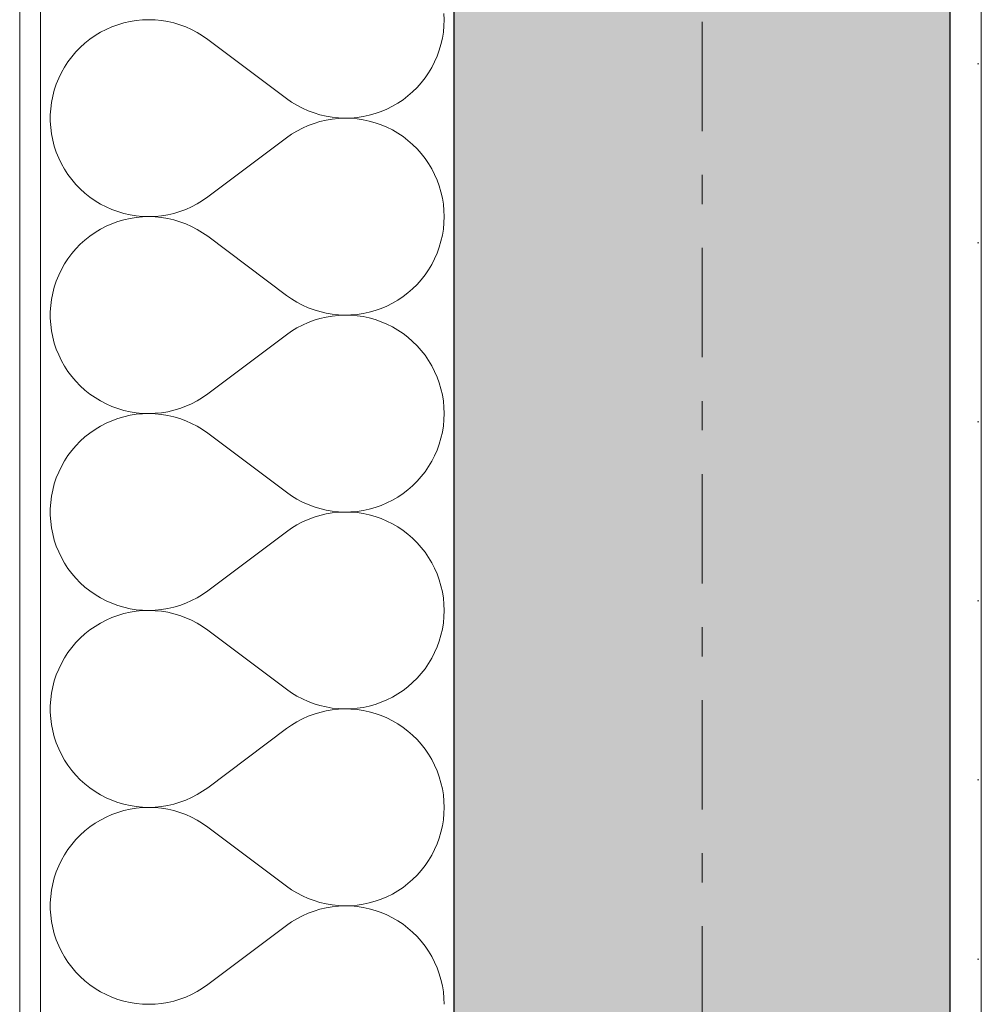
# Model space of a CAD drawing. Extents: x 100 to 2982, y 37 to 2050.
# Tile 55 of 135: x 620 to 666, y 1536 to 1584. Entities that reach past the tile are written whole.
import ezdxf
from ezdxf.xclip import XClip

# ---------------------------------------------------------------- set-up
doc = ezdxf.new("R2010")
doc.units = 0
doc.header["$MEASUREMENT"] = 0
doc.header["$XCLIPFRAME"] = 0
doc.linetypes.add('Przerywana podwójnie', pattern=[54.680554, 26.458333, -10.583333, 7.055556, -10.583333])
for name, color, linetype in [('250-A Schody Pochylnie', 7, 'Continuous'), ('410-K Osie', 7, 'Continuous'), ('420-K Ściany', 7, 'Continuous'), ('820-G Rysunki Obrazki', 7, 'Continuous')]:
    doc.layers.add(name, color=color, linetype=linetype)
pattern_1 = [(0, (-18316.349, -206.5255), (0, 8.660254), [0, -5]), (0, (-18313.849, -202.195), (0, 8.660254), [0, -5])]

# ---------------------------------------------------------------- blocks, each defined once
blk = doc.blocks.new('*X18')
at = {"layer": '420-K Ściany', "color": 174, "linetype": 'Continuous', "lineweight": 5, "ltscale": 0.2}
for p, q in [((625.137, 1583.864), (624.839, 1583.797)), ((625.438, 1583.913), (625.137, 1583.864)), ((625.743, 1583.941), (625.438, 1583.913)), ((626.048, 1583.951), (625.743, 1583.941)), ((626.353, 1583.94), (626.048, 1583.951)), ((626.658, 1583.91), (626.353, 1583.94)), ((626.959, 1583.861), (626.658, 1583.91)), ((627.257, 1583.793), (626.959, 1583.861)), ((640.326, 1583.951), (640.316, 1584.252)), ((640.316, 1583.65), (640.326, 1583.951)), ((623.708, 1583.341), (623.446, 1583.182)), ((623.979, 1583.482), (623.708, 1583.341)), ((624.259, 1583.605), (623.979, 1583.482)), ((624.546, 1583.71), (624.259, 1583.605)), ((624.839, 1583.797), (624.546, 1583.71)), ((627.55, 1583.705), (627.257, 1583.793)), ((627.836, 1583.599), (627.55, 1583.705)), ((628.115, 1583.475), (627.836, 1583.599)), ((628.386, 1583.333), (628.115, 1583.475)), ((640.24, 1583.052), (640.288, 1583.35)), ((640.288, 1583.35), (640.316, 1583.65)), ((623.196, 1583.008), (622.957, 1582.818)), ((623.446, 1583.182), (623.196, 1583.008)), ((628.647, 1583.174), (628.386, 1583.333)), ((628.897, 1582.998), (628.647, 1583.174)), ((628.897, 1582.998), (632.707, 1580.141)), ((640.174, 1582.758), (640.24, 1583.052)), ((622.517, 1582.393), (622.319, 1582.16)), ((622.73, 1582.612), (622.517, 1582.393)), ((622.957, 1582.818), (622.73, 1582.612)), ((639.987, 1582.186), (640.089, 1582.469)), ((640.089, 1582.469), (640.174, 1582.758)), ((622.136, 1581.916), (621.969, 1581.66)), ((622.319, 1582.16), (622.136, 1581.916)), ((639.729, 1581.642), (639.866, 1581.91)), ((639.866, 1581.91), (639.987, 1582.186)), ((621.969, 1581.66), (621.819, 1581.394)), ((639.574, 1581.383), (639.729, 1581.642)), ((621.687, 1581.118), (621.572, 1580.835)), ((621.819, 1581.394), (621.687, 1581.118)), ((639.218, 1580.898), (639.404, 1581.135)), ((639.404, 1581.135), (639.574, 1581.383)), ((621.475, 1580.545), (621.398, 1580.25)), ((621.572, 1580.835), (621.475, 1580.545)), ((638.804, 1580.461), (639.018, 1580.673)), ((639.018, 1580.673), (639.218, 1580.898)), ((621.398, 1580.25), (621.339, 1579.95)), ((632.707, 1580.141), (632.953, 1579.968)), ((638.087, 1579.912), (638.338, 1580.08)), ((638.338, 1580.08), (638.577, 1580.263)), ((638.577, 1580.263), (638.804, 1580.461)), ((621.3, 1579.647), (621.281, 1579.342)), ((621.339, 1579.95), (621.3, 1579.647)), ((632.953, 1579.968), (633.21, 1579.811)), ((633.21, 1579.811), (633.477, 1579.671)), ((633.477, 1579.671), (633.752, 1579.547)), ((633.752, 1579.547), (634.034, 1579.441)), ((637.28, 1579.509), (637.558, 1579.626)), ((637.558, 1579.626), (637.827, 1579.761)), ((637.827, 1579.761), (638.087, 1579.912)), ((621.281, 1579.342), (621.281, 1579.036)), ((634.034, 1579.441), (634.322, 1579.354)), ((634.322, 1579.354), (634.615, 1579.284)), ((634.615, 1579.093), (634.322, 1579.024)), ((634.615, 1579.284), (634.912, 1579.234)), ((634.912, 1579.144), (634.615, 1579.093)), ((634.912, 1579.234), (635.211, 1579.202)), ((635.211, 1579.176), (634.912, 1579.144)), ((635.211, 1579.202), (635.512, 1579.189)), ((635.512, 1579.189), (635.211, 1579.176)), ((635.512, 1579.189), (635.813, 1579.195)), ((635.813, 1579.182), (635.512, 1579.189)), ((635.813, 1579.195), (636.114, 1579.221)), ((636.114, 1579.157), (635.813, 1579.182)), ((636.114, 1579.221), (636.411, 1579.265)), ((636.411, 1579.113), (636.114, 1579.157)), ((636.411, 1579.265), (636.706, 1579.328)), ((636.706, 1579.05), (636.411, 1579.113)), ((636.706, 1579.328), (636.996, 1579.409)), ((636.996, 1578.968), (636.706, 1579.05)), ((636.996, 1579.409), (637.28, 1579.509)), ((621.281, 1579.036), (621.3, 1578.731)), ((621.3, 1578.731), (621.339, 1578.428)), ((633.477, 1578.707), (633.21, 1578.567)), ((633.752, 1578.83), (633.477, 1578.707)), ((634.034, 1578.936), (633.752, 1578.83)), ((634.322, 1579.024), (634.034, 1578.936)), ((637.28, 1578.869), (636.996, 1578.968)), ((637.558, 1578.751), (637.28, 1578.869)), ((637.827, 1578.617), (637.558, 1578.751)), ((638.087, 1578.465), (637.827, 1578.617)), ((621.339, 1578.428), (621.398, 1578.128)), ((621.398, 1578.128), (621.475, 1577.832)), ((628.897, 1575.379), (632.707, 1578.236)), ((632.953, 1578.409), (632.707, 1578.236)), ((633.21, 1578.567), (632.953, 1578.409)), ((638.338, 1578.297), (638.087, 1578.465)), ((638.577, 1578.114), (638.338, 1578.297)), ((638.804, 1577.916), (638.577, 1578.114)), ((621.475, 1577.832), (621.572, 1577.543)), ((639.018, 1577.705), (638.804, 1577.916)), ((639.218, 1577.48), (639.018, 1577.705)), ((621.572, 1577.543), (621.687, 1577.259)), ((621.687, 1577.259), (621.819, 1576.984)), ((639.404, 1577.243), (639.218, 1577.48)), ((639.574, 1576.994), (639.404, 1577.243)), ((621.819, 1576.984), (621.969, 1576.718)), ((621.969, 1576.718), (622.136, 1576.462)), ((639.729, 1576.735), (639.574, 1576.994)), ((639.866, 1576.467), (639.729, 1576.735)), ((622.136, 1576.462), (622.319, 1576.217)), ((622.319, 1576.217), (622.517, 1575.985)), ((639.987, 1576.191), (639.866, 1576.467)), ((640.089, 1575.908), (639.987, 1576.191)), ((622.517, 1575.985), (622.73, 1575.765)), ((622.73, 1575.765), (622.957, 1575.56)), ((640.174, 1575.619), (640.089, 1575.908)), ((622.957, 1575.56), (623.196, 1575.37)), ((623.196, 1575.37), (623.446, 1575.195)), ((628.647, 1575.204), (628.897, 1575.379)), ((640.24, 1575.325), (640.174, 1575.619)), ((640.288, 1575.028), (640.24, 1575.325)), ((623.446, 1575.195), (623.708, 1575.037)), ((623.708, 1575.037), (623.979, 1574.896)), ((623.979, 1574.896), (624.259, 1574.773)), ((624.259, 1574.773), (624.546, 1574.667)), ((627.55, 1574.673), (627.836, 1574.779)), ((627.836, 1574.779), (628.115, 1574.903)), ((628.115, 1574.903), (628.386, 1575.045)), ((628.386, 1575.045), (628.647, 1575.204)), ((640.316, 1574.728), (640.288, 1575.028)), ((624.546, 1574.667), (624.839, 1574.581)), ((624.839, 1574.581), (625.137, 1574.513)), ((625.137, 1574.34), (624.839, 1574.273)), ((625.137, 1574.513), (625.438, 1574.465)), ((625.438, 1574.389), (625.137, 1574.34)), ((625.438, 1574.465), (625.743, 1574.436)), ((625.743, 1574.418), (625.438, 1574.389)), ((625.743, 1574.436), (626.048, 1574.427)), ((626.048, 1574.427), (625.743, 1574.418)), ((626.048, 1574.427), (626.353, 1574.437)), ((626.353, 1574.417), (626.048, 1574.427)), ((626.353, 1574.437), (626.658, 1574.467)), ((626.658, 1574.387), (626.353, 1574.417)), ((626.658, 1574.467), (626.959, 1574.516)), ((626.959, 1574.337), (626.658, 1574.387)), ((626.959, 1574.516), (627.257, 1574.585)), ((627.257, 1574.269), (626.959, 1574.337)), ((627.257, 1574.585), (627.55, 1574.673)), ((640.326, 1574.427), (640.316, 1574.728)), ((640.316, 1574.126), (640.326, 1574.427)), ((623.708, 1573.817), (623.446, 1573.659)), ((623.979, 1573.958), (623.708, 1573.817)), ((624.259, 1574.081), (623.979, 1573.958)), ((624.546, 1574.186), (624.259, 1574.081)), ((624.839, 1574.273), (624.546, 1574.186)), ((627.55, 1574.181), (627.257, 1574.269)), ((627.836, 1574.075), (627.55, 1574.181)), ((628.115, 1573.951), (627.836, 1574.075)), ((628.386, 1573.809), (628.115, 1573.951)), ((640.24, 1573.529), (640.288, 1573.826)), ((640.288, 1573.826), (640.316, 1574.126)), ((623.196, 1573.484), (622.957, 1573.294)), ((623.446, 1573.659), (623.196, 1573.484)), ((628.647, 1573.65), (628.386, 1573.809)), ((628.897, 1573.474), (628.647, 1573.65)), ((628.897, 1573.474), (632.707, 1570.617)), ((640.174, 1573.235), (640.24, 1573.529)), ((622.517, 1572.869), (622.319, 1572.637)), ((622.73, 1573.089), (622.517, 1572.869)), ((622.957, 1573.294), (622.73, 1573.089)), ((639.987, 1572.662), (640.089, 1572.946)), ((640.089, 1572.946), (640.174, 1573.235)), ((622.136, 1572.392), (621.969, 1572.136)), ((622.319, 1572.637), (622.136, 1572.392)), ((639.729, 1572.118), (639.866, 1572.386)), ((639.866, 1572.386), (639.987, 1572.662)), ((621.969, 1572.136), (621.819, 1571.87)), ((639.574, 1571.86), (639.729, 1572.118)), ((621.687, 1571.594), (621.572, 1571.311)), ((621.819, 1571.87), (621.687, 1571.594)), ((639.218, 1571.374), (639.404, 1571.611)), ((639.404, 1571.611), (639.574, 1571.86)), ((621.475, 1571.021), (621.398, 1570.726)), ((621.572, 1571.311), (621.475, 1571.021)), ((638.804, 1570.937), (639.018, 1571.149)), ((639.018, 1571.149), (639.218, 1571.374)), ((621.398, 1570.726), (621.339, 1570.426)), ((632.707, 1570.617), (632.953, 1570.444)), ((638.087, 1570.389), (638.338, 1570.556)), ((638.338, 1570.556), (638.577, 1570.739)), ((638.577, 1570.739), (638.804, 1570.937)), ((621.3, 1570.123), (621.281, 1569.818)), ((621.339, 1570.426), (621.3, 1570.123)), ((632.953, 1570.444), (633.21, 1570.287)), ((633.21, 1570.287), (633.477, 1570.147)), ((633.477, 1570.147), (633.752, 1570.023)), ((633.752, 1570.023), (634.034, 1569.918)), ((637.28, 1569.985), (637.558, 1570.102)), ((637.558, 1570.102), (637.827, 1570.237)), ((637.827, 1570.237), (638.087, 1570.389)), ((621.281, 1569.818), (621.281, 1569.512)), ((634.034, 1569.918), (634.322, 1569.83)), ((634.322, 1569.83), (634.615, 1569.761)), ((634.615, 1569.569), (634.322, 1569.5)), ((634.615, 1569.761), (634.912, 1569.71)), ((634.912, 1569.62), (634.615, 1569.569)), ((634.912, 1569.71), (635.211, 1569.678)), ((635.211, 1569.652), (634.912, 1569.62)), ((635.211, 1569.678), (635.512, 1569.665)), ((635.512, 1569.665), (635.211, 1569.652)), ((635.512, 1569.665), (635.813, 1569.672)), ((635.813, 1569.658), (635.512, 1569.665)), ((635.813, 1569.672), (636.114, 1569.697)), ((636.114, 1569.633), (635.813, 1569.658)), ((636.114, 1569.697), (636.411, 1569.741)), ((636.411, 1569.589), (636.114, 1569.633)), ((636.411, 1569.741), (636.706, 1569.804)), ((636.706, 1569.526), (636.411, 1569.589)), ((636.706, 1569.804), (636.996, 1569.885)), ((636.996, 1569.445), (636.706, 1569.526)), ((636.996, 1569.885), (637.28, 1569.985)), ((621.281, 1569.512), (621.3, 1569.207)), ((621.3, 1569.207), (621.339, 1568.904)), ((633.477, 1569.183), (633.21, 1569.043)), ((633.752, 1569.307), (633.477, 1569.183)), ((634.034, 1569.412), (633.752, 1569.307)), ((634.322, 1569.5), (634.034, 1569.412)), ((637.28, 1569.345), (636.996, 1569.445)), ((637.558, 1569.227), (637.28, 1569.345)), ((637.827, 1569.093), (637.558, 1569.227)), ((638.087, 1568.941), (637.827, 1569.093)), ((621.339, 1568.904), (621.398, 1568.604)), ((621.398, 1568.604), (621.475, 1568.309)), ((628.897, 1565.855), (632.707, 1568.713)), ((632.953, 1568.886), (632.707, 1568.713)), ((633.21, 1569.043), (632.953, 1568.886)), ((638.338, 1568.774), (638.087, 1568.941)), ((638.577, 1568.591), (638.338, 1568.774)), ((638.804, 1568.393), (638.577, 1568.591)), ((621.475, 1568.309), (621.572, 1568.019)), ((639.018, 1568.181), (638.804, 1568.393)), ((639.218, 1567.956), (639.018, 1568.181)), ((621.572, 1568.019), (621.687, 1567.735)), ((621.687, 1567.735), (621.819, 1567.46)), ((639.404, 1567.719), (639.218, 1567.956)), ((639.574, 1567.47), (639.404, 1567.719)), ((621.819, 1567.46), (621.969, 1567.194)), ((621.969, 1567.194), (622.136, 1566.938)), ((639.729, 1567.212), (639.574, 1567.47)), ((639.866, 1566.944), (639.729, 1567.212)), ((622.136, 1566.938), (622.319, 1566.693)), ((622.319, 1566.693), (622.517, 1566.461)), ((639.987, 1566.668), (639.866, 1566.944)), ((640.089, 1566.384), (639.987, 1566.668)), ((622.517, 1566.461), (622.73, 1566.241)), ((622.73, 1566.241), (622.957, 1566.036)), ((640.174, 1566.095), (640.089, 1566.384)), ((622.957, 1566.036), (623.196, 1565.846)), ((623.196, 1565.846), (623.446, 1565.671)), ((628.647, 1565.68), (628.897, 1565.855)), ((640.24, 1565.801), (640.174, 1566.095)), ((640.288, 1565.504), (640.24, 1565.801)), ((623.446, 1565.671), (623.708, 1565.513)), ((623.708, 1565.513), (623.979, 1565.372)), ((623.979, 1565.372), (624.259, 1565.249)), ((624.259, 1565.249), (624.546, 1565.144)), ((627.55, 1565.149), (627.836, 1565.255)), ((627.836, 1565.255), (628.115, 1565.379)), ((628.115, 1565.379), (628.386, 1565.521)), ((628.386, 1565.521), (628.647, 1565.68)), ((640.316, 1565.204), (640.288, 1565.504)), ((624.546, 1565.144), (624.839, 1565.057)), ((624.839, 1565.057), (625.137, 1564.99)), ((625.137, 1564.817), (624.839, 1564.749)), ((625.137, 1564.99), (625.438, 1564.941)), ((625.438, 1564.865), (625.137, 1564.817)), ((625.438, 1564.941), (625.743, 1564.912)), ((625.743, 1564.894), (625.438, 1564.865)), ((625.743, 1564.912), (626.048, 1564.903)), ((626.048, 1564.903), (625.743, 1564.894)), ((626.048, 1564.903), (626.353, 1564.913)), ((626.353, 1564.893), (626.048, 1564.903)), ((626.353, 1564.913), (626.658, 1564.943)), ((626.658, 1564.863), (626.353, 1564.893)), ((626.658, 1564.943), (626.959, 1564.993)), ((626.959, 1564.814), (626.658, 1564.863)), ((626.959, 1564.993), (627.257, 1565.061)), ((627.257, 1564.745), (626.959, 1564.814)), ((627.257, 1565.061), (627.55, 1565.149)), ((640.326, 1564.903), (640.316, 1565.204)), ((640.316, 1564.602), (640.326, 1564.903)), ((623.708, 1564.293), (623.446, 1564.135)), ((623.979, 1564.434), (623.708, 1564.293)), ((624.259, 1564.557), (623.979, 1564.434)), ((624.546, 1564.662), (624.259, 1564.557)), ((624.839, 1564.749), (624.546, 1564.662)), ((627.55, 1564.657), (627.257, 1564.745)), ((627.836, 1564.551), (627.55, 1564.657)), ((628.115, 1564.427), (627.836, 1564.551)), ((628.386, 1564.285), (628.115, 1564.427)), ((640.24, 1564.005), (640.288, 1564.302)), ((640.288, 1564.302), (640.316, 1564.602)), ((623.196, 1563.96), (622.957, 1563.77)), ((623.446, 1564.135), (623.196, 1563.96)), ((628.647, 1564.126), (628.386, 1564.285)), ((628.897, 1563.951), (628.647, 1564.126)), ((628.897, 1563.951), (632.707, 1561.094)), ((640.174, 1563.711), (640.24, 1564.005)), ((622.517, 1563.345), (622.319, 1563.113)), ((622.73, 1563.565), (622.517, 1563.345)), ((622.957, 1563.77), (622.73, 1563.565)), ((639.987, 1563.139), (640.089, 1563.422)), ((640.089, 1563.422), (640.174, 1563.711)), ((622.136, 1562.868), (621.969, 1562.612)), ((622.319, 1563.113), (622.136, 1562.868)), ((639.729, 1562.595), (639.866, 1562.862)), ((639.866, 1562.862), (639.987, 1563.139)), ((621.969, 1562.612), (621.819, 1562.346)), ((639.574, 1562.336), (639.729, 1562.595)), ((621.687, 1562.071), (621.572, 1561.787)), ((621.819, 1562.346), (621.687, 1562.071)), ((639.218, 1561.85), (639.404, 1562.087)), ((639.404, 1562.087), (639.574, 1562.336)), ((621.475, 1561.497), (621.398, 1561.202)), ((621.572, 1561.787), (621.475, 1561.497)), ((638.804, 1561.413), (639.018, 1561.625)), ((639.018, 1561.625), (639.218, 1561.85)), ((621.398, 1561.202), (621.339, 1560.902)), ((632.707, 1561.094), (632.953, 1560.921)), ((638.087, 1560.865), (638.338, 1561.032)), ((638.338, 1561.032), (638.577, 1561.216)), ((638.577, 1561.216), (638.804, 1561.413)), ((621.3, 1560.599), (621.281, 1560.294)), ((621.339, 1560.902), (621.3, 1560.599)), ((632.953, 1560.921), (633.21, 1560.763)), ((633.21, 1560.763), (633.477, 1560.623)), ((633.477, 1560.623), (633.752, 1560.5)), ((633.752, 1560.5), (634.034, 1560.394)), ((637.28, 1560.461), (637.558, 1560.579)), ((637.558, 1560.579), (637.827, 1560.713)), ((637.827, 1560.713), (638.087, 1560.865)), ((621.281, 1560.294), (621.281, 1559.988)), ((634.034, 1560.394), (634.322, 1560.306)), ((634.322, 1560.306), (634.615, 1560.237)), ((634.615, 1560.046), (634.322, 1559.976)), ((634.615, 1560.237), (634.912, 1560.186)), ((634.912, 1560.096), (634.615, 1560.046)), ((634.912, 1560.186), (635.211, 1560.154)), ((635.211, 1560.128), (634.912, 1560.096)), ((635.211, 1560.154), (635.512, 1560.141)), ((635.512, 1560.141), (635.211, 1560.128)), ((635.512, 1560.141), (635.813, 1560.148)), ((635.813, 1560.135), (635.512, 1560.141)), ((635.813, 1560.148), (636.114, 1560.173)), ((636.114, 1560.109), (635.813, 1560.135)), ((636.114, 1560.173), (636.411, 1560.217)), ((636.411, 1560.065), (636.114, 1560.109)), ((636.411, 1560.217), (636.706, 1560.28)), ((636.706, 1560.002), (636.411, 1560.065)), ((636.706, 1560.28), (636.996, 1560.362)), ((636.996, 1559.921), (636.706, 1560.002)), ((636.996, 1560.362), (637.28, 1560.461)), ((621.281, 1559.988), (621.3, 1559.683)), ((621.3, 1559.683), (621.339, 1559.38)), ((633.477, 1559.659), (633.21, 1559.519)), ((633.752, 1559.783), (633.477, 1559.659)), ((634.034, 1559.889), (633.752, 1559.783)), ((634.322, 1559.976), (634.034, 1559.889)), ((637.28, 1559.821), (636.996, 1559.921)), ((637.558, 1559.704), (637.28, 1559.821)), ((637.827, 1559.569), (637.558, 1559.704)), ((638.087, 1559.417), (637.827, 1559.569)), ((621.339, 1559.38), (621.398, 1559.08)), ((621.398, 1559.08), (621.475, 1558.785)), ((628.897, 1556.332), (632.707, 1559.189)), ((632.953, 1559.362), (632.707, 1559.189)), ((633.21, 1559.519), (632.953, 1559.362)), ((638.338, 1559.25), (638.087, 1559.417)), ((638.577, 1559.067), (638.338, 1559.25)), ((638.804, 1558.869), (638.577, 1559.067)), ((621.475, 1558.785), (621.572, 1558.495)), ((639.018, 1558.657), (638.804, 1558.869)), ((639.218, 1558.432), (639.018, 1558.657)), ((621.572, 1558.495), (621.687, 1558.212)), ((621.687, 1558.212), (621.819, 1557.936)), ((639.404, 1558.195), (639.218, 1558.432)), ((639.574, 1557.946), (639.404, 1558.195)), ((621.819, 1557.936), (621.969, 1557.67)), ((621.969, 1557.67), (622.136, 1557.414)), ((639.729, 1557.688), (639.574, 1557.946)), ((639.866, 1557.42), (639.729, 1557.688)), ((622.136, 1557.414), (622.319, 1557.169)), ((622.319, 1557.169), (622.517, 1556.937)), ((639.987, 1557.144), (639.866, 1557.42)), ((640.089, 1556.861), (639.987, 1557.144)), ((622.517, 1556.937), (622.73, 1556.718)), ((622.73, 1556.718), (622.957, 1556.512)), ((640.174, 1556.571), (640.089, 1556.861)), ((622.957, 1556.512), (623.196, 1556.322)), ((623.196, 1556.322), (623.446, 1556.148)), ((628.647, 1556.156), (628.897, 1556.332)), ((640.24, 1556.278), (640.174, 1556.571)), ((640.288, 1555.98), (640.24, 1556.278)), ((623.446, 1556.148), (623.708, 1555.989)), ((623.708, 1555.989), (623.979, 1555.848)), ((623.979, 1555.848), (624.259, 1555.725)), ((624.259, 1555.725), (624.546, 1555.62)), ((627.55, 1555.625), (627.836, 1555.731)), ((627.836, 1555.731), (628.115, 1555.855)), ((628.115, 1555.855), (628.386, 1555.997)), ((628.386, 1555.997), (628.647, 1556.156)), ((640.316, 1555.68), (640.288, 1555.98)), ((624.546, 1555.62), (624.839, 1555.533)), ((624.839, 1555.533), (625.137, 1555.466)), ((625.137, 1555.293), (624.839, 1555.225)), ((625.137, 1555.466), (625.438, 1555.417)), ((625.438, 1555.341), (625.137, 1555.293)), ((625.438, 1555.417), (625.743, 1555.389)), ((625.743, 1555.37), (625.438, 1555.341)), ((625.743, 1555.389), (626.048, 1555.379)), ((626.048, 1555.379), (625.743, 1555.37)), ((626.048, 1555.379), (626.353, 1555.39)), ((626.353, 1555.369), (626.048, 1555.379)), ((626.353, 1555.39), (626.658, 1555.419)), ((626.658, 1555.339), (626.353, 1555.369)), ((626.658, 1555.419), (626.959, 1555.469)), ((626.959, 1555.29), (626.658, 1555.339)), ((626.959, 1555.469), (627.257, 1555.537)), ((627.257, 1555.221), (626.959, 1555.29)), ((627.257, 1555.537), (627.55, 1555.625)), ((640.326, 1555.379), (640.316, 1555.68)), ((640.316, 1555.078), (640.326, 1555.379)), ((623.708, 1554.769), (623.446, 1554.611)), ((623.979, 1554.91), (623.708, 1554.769)), ((624.259, 1555.034), (623.979, 1554.91)), ((624.546, 1555.139), (624.259, 1555.034)), ((624.839, 1555.225), (624.546, 1555.139)), ((627.55, 1555.134), (627.257, 1555.221)), ((627.836, 1555.028), (627.55, 1555.134)), ((628.115, 1554.903), (627.836, 1555.028)), ((628.386, 1554.761), (628.115, 1554.903)), ((640.24, 1554.481), (640.288, 1554.778)), ((640.288, 1554.778), (640.316, 1555.078)), ((623.196, 1554.436), (622.957, 1554.246)), ((623.446, 1554.611), (623.196, 1554.436)), ((628.647, 1554.602), (628.386, 1554.761)), ((628.897, 1554.427), (628.647, 1554.602)), ((628.897, 1554.427), (632.707, 1551.57)), ((640.174, 1554.187), (640.24, 1554.481)), ((622.517, 1553.822), (622.319, 1553.589)), ((622.73, 1554.041), (622.517, 1553.822)), ((622.957, 1554.246), (622.73, 1554.041)), ((639.987, 1553.615), (640.089, 1553.898)), ((640.089, 1553.898), (640.174, 1554.187)), ((622.136, 1553.344), (621.969, 1553.088)), ((622.319, 1553.589), (622.136, 1553.344)), ((639.729, 1553.071), (639.866, 1553.339)), ((639.866, 1553.339), (639.987, 1553.615)), ((621.969, 1553.088), (621.819, 1552.822)), ((639.574, 1552.812), (639.729, 1553.071)), ((621.687, 1552.547), (621.572, 1552.264)), ((621.819, 1552.822), (621.687, 1552.547)), ((639.218, 1552.326), (639.404, 1552.564)), ((639.404, 1552.564), (639.574, 1552.812)), ((621.475, 1551.974), (621.398, 1551.678)), ((621.572, 1552.264), (621.475, 1551.974)), ((638.804, 1551.89), (639.018, 1552.101)), ((639.018, 1552.101), (639.218, 1552.326)), ((621.398, 1551.678), (621.339, 1551.378)), ((632.707, 1551.57), (632.953, 1551.397)), ((638.087, 1551.341), (638.338, 1551.509)), ((638.338, 1551.509), (638.577, 1551.692)), ((638.577, 1551.692), (638.804, 1551.89)), ((621.3, 1551.075), (621.281, 1550.77)), ((621.339, 1551.378), (621.3, 1551.075)), ((632.953, 1551.397), (633.21, 1551.24)), ((633.21, 1551.24), (633.477, 1551.099)), ((633.477, 1551.099), (633.752, 1550.976)), ((633.752, 1550.976), (634.034, 1550.87)), ((637.28, 1550.937), (637.558, 1551.055)), ((637.558, 1551.055), (637.827, 1551.19)), ((637.827, 1551.19), (638.087, 1551.341)), ((621.281, 1550.77), (621.281, 1550.465)), ((634.034, 1550.87), (634.322, 1550.782)), ((634.322, 1550.782), (634.615, 1550.713)), ((634.615, 1550.522), (634.322, 1550.452)), ((634.615, 1550.713), (634.912, 1550.662)), ((634.912, 1550.572), (634.615, 1550.522)), ((634.912, 1550.662), (635.211, 1550.63)), ((635.211, 1550.604), (634.912, 1550.572)), ((635.211, 1550.63), (635.512, 1550.618)), ((635.512, 1550.617), (635.211, 1550.604)), ((635.512, 1550.618), (635.813, 1550.624)), ((635.813, 1550.611), (635.512, 1550.617)), ((635.813, 1550.624), (636.114, 1550.649)), ((636.114, 1550.586), (635.813, 1550.611)), ((636.114, 1550.649), (636.411, 1550.693)), ((636.411, 1550.541), (636.114, 1550.586)), ((636.411, 1550.693), (636.706, 1550.756)), ((636.706, 1550.478), (636.411, 1550.541)), ((636.706, 1550.756), (636.996, 1550.838)), ((636.996, 1550.397), (636.706, 1550.478)), ((636.996, 1550.838), (637.28, 1550.937)), ((621.281, 1550.465), (621.3, 1550.16)), ((621.3, 1550.16), (621.339, 1549.857)), ((633.477, 1550.136), (633.21, 1549.995)), ((633.752, 1550.259), (633.477, 1550.136)), ((634.034, 1550.365), (633.752, 1550.259)), ((634.322, 1550.452), (634.034, 1550.365)), ((637.28, 1550.297), (636.996, 1550.397)), ((637.558, 1550.18), (637.28, 1550.297)), ((637.827, 1550.045), (637.558, 1550.18)), ((638.087, 1549.894), (637.827, 1550.045)), ((621.339, 1549.857), (621.398, 1549.557)), ((621.398, 1549.557), (621.475, 1549.261)), ((628.897, 1546.808), (632.707, 1549.665)), ((632.953, 1549.838), (632.707, 1549.665)), ((633.21, 1549.995), (632.953, 1549.838)), ((638.338, 1549.726), (638.087, 1549.894)), ((638.577, 1549.543), (638.338, 1549.726)), ((638.804, 1549.345), (638.577, 1549.543)), ((621.475, 1549.261), (621.572, 1548.971)), ((639.018, 1549.133), (638.804, 1549.345)), ((639.218, 1548.908), (639.018, 1549.133)), ((621.572, 1548.971), (621.687, 1548.688)), ((621.687, 1548.688), (621.819, 1548.413)), ((639.404, 1548.671), (639.218, 1548.908)), ((639.574, 1548.423), (639.404, 1548.671)), ((621.819, 1548.413), (621.969, 1548.146)), ((621.969, 1548.146), (622.136, 1547.89)), ((639.729, 1548.164), (639.574, 1548.423)), ((639.866, 1547.896), (639.729, 1548.164)), ((622.136, 1547.89), (622.319, 1547.646)), ((622.319, 1547.646), (622.517, 1547.413)), ((639.987, 1547.62), (639.866, 1547.896)), ((640.089, 1547.337), (639.987, 1547.62)), ((622.517, 1547.413), (622.73, 1547.194)), ((622.73, 1547.194), (622.957, 1546.989)), ((640.174, 1547.048), (640.089, 1547.337)), ((622.957, 1546.989), (623.196, 1546.798)), ((623.196, 1546.798), (623.446, 1546.624)), ((628.647, 1546.632), (628.897, 1546.808)), ((640.24, 1546.754), (640.174, 1547.048)), ((640.288, 1546.456), (640.24, 1546.754)), ((623.446, 1546.624), (623.708, 1546.466)), ((623.708, 1546.466), (623.979, 1546.325)), ((623.979, 1546.325), (624.259, 1546.201)), ((624.259, 1546.201), (624.546, 1546.096)), ((627.55, 1546.101), (627.836, 1546.207)), ((627.836, 1546.207), (628.115, 1546.331)), ((628.115, 1546.331), (628.386, 1546.473)), ((628.386, 1546.473), (628.647, 1546.632)), ((640.316, 1546.157), (640.288, 1546.456)), ((624.546, 1546.096), (624.839, 1546.01)), ((624.839, 1546.01), (625.137, 1545.942)), ((625.137, 1545.769), (624.839, 1545.701)), ((625.137, 1545.942), (625.438, 1545.894)), ((625.438, 1545.817), (625.137, 1545.769)), ((625.438, 1545.894), (625.743, 1545.865)), ((625.743, 1545.846), (625.438, 1545.817)), ((625.743, 1545.865), (626.048, 1545.855)), ((626.048, 1545.855), (625.743, 1545.846)), ((626.048, 1545.855), (626.353, 1545.866)), ((626.353, 1545.845), (626.048, 1545.855)), ((626.353, 1545.866), (626.658, 1545.896)), ((626.658, 1545.815), (626.353, 1545.845)), ((626.658, 1545.896), (626.959, 1545.945)), ((626.959, 1545.766), (626.658, 1545.815)), ((626.959, 1545.945), (627.257, 1546.014)), ((627.257, 1545.697), (626.959, 1545.766)), ((627.257, 1546.014), (627.55, 1546.101)), ((640.326, 1545.855), (640.316, 1546.157)), ((640.316, 1545.554), (640.326, 1545.855)), ((623.708, 1545.245), (623.446, 1545.087)), ((623.979, 1545.386), (623.708, 1545.245)), ((624.259, 1545.51), (623.979, 1545.386)), ((624.546, 1545.615), (624.259, 1545.51)), ((624.839, 1545.701), (624.546, 1545.615)), ((627.55, 1545.61), (627.257, 1545.697)), ((627.836, 1545.504), (627.55, 1545.61)), ((628.115, 1545.379), (627.836, 1545.504)), ((628.386, 1545.237), (628.115, 1545.379)), ((640.24, 1544.957), (640.288, 1545.255)), ((640.288, 1545.255), (640.316, 1545.554)), ((623.196, 1544.913), (622.957, 1544.722)), ((623.446, 1545.087), (623.196, 1544.913)), ((628.647, 1545.078), (628.386, 1545.237)), ((628.897, 1544.903), (628.647, 1545.078)), ((628.897, 1544.903), (632.707, 1542.046)), ((640.174, 1544.663), (640.24, 1544.957)), ((622.517, 1544.298), (622.319, 1544.065)), ((622.73, 1544.517), (622.517, 1544.298)), ((622.957, 1544.722), (622.73, 1544.517)), ((639.987, 1544.091), (640.089, 1544.374)), ((640.089, 1544.374), (640.174, 1544.663)), ((622.136, 1543.82), (621.969, 1543.564)), ((622.319, 1544.065), (622.136, 1543.82)), ((639.729, 1543.547), (639.866, 1543.815)), ((639.866, 1543.815), (639.987, 1544.091)), ((621.969, 1543.564), (621.819, 1543.298)), ((639.574, 1543.288), (639.729, 1543.547)), ((621.687, 1543.023), (621.572, 1542.74)), ((621.819, 1543.298), (621.687, 1543.023)), ((639.218, 1542.803), (639.404, 1543.04)), ((639.404, 1543.04), (639.574, 1543.288)), ((621.475, 1542.45), (621.398, 1542.154)), ((621.572, 1542.74), (621.475, 1542.45)), ((638.804, 1542.366), (639.018, 1542.578)), ((639.018, 1542.578), (639.218, 1542.803)), ((621.398, 1542.154), (621.339, 1541.854)), ((632.707, 1542.046), (632.953, 1541.873)), ((638.087, 1541.817), (638.338, 1541.985)), ((638.338, 1541.985), (638.577, 1542.168)), ((638.577, 1542.168), (638.804, 1542.366)), ((621.3, 1541.551), (621.281, 1541.246)), ((621.339, 1541.854), (621.3, 1541.551)), ((632.953, 1541.873), (633.21, 1541.716)), ((633.21, 1541.716), (633.477, 1541.575)), ((633.477, 1541.575), (633.752, 1541.452)), ((633.752, 1541.452), (634.034, 1541.346)), ((637.28, 1541.414), (637.558, 1541.531)), ((637.558, 1541.531), (637.827, 1541.666)), ((637.827, 1541.666), (638.087, 1541.817)), ((621.281, 1541.246), (621.281, 1540.941)), ((634.034, 1541.346), (634.322, 1541.258)), ((634.322, 1541.258), (634.615, 1541.189)), ((634.615, 1540.998), (634.322, 1540.929)), ((634.615, 1541.189), (634.912, 1541.138)), ((634.912, 1541.049), (634.615, 1540.998)), ((634.912, 1541.138), (635.211, 1541.107)), ((635.211, 1541.08), (634.912, 1541.049)), ((635.211, 1541.107), (635.512, 1541.094)), ((635.512, 1541.093), (635.211, 1541.08)), ((635.512, 1541.094), (635.813, 1541.1)), ((635.813, 1541.087), (635.512, 1541.093)), ((635.813, 1541.1), (636.114, 1541.125)), ((636.114, 1541.062), (635.813, 1541.087)), ((636.114, 1541.125), (636.411, 1541.17)), ((636.411, 1541.018), (636.114, 1541.062)), ((636.411, 1541.17), (636.706, 1541.233)), ((636.706, 1540.955), (636.411, 1541.018)), ((636.706, 1541.233), (636.996, 1541.314)), ((636.996, 1540.873), (636.706, 1540.955)), ((636.996, 1541.314), (637.28, 1541.414)), ((621.281, 1540.941), (621.3, 1540.636)), ((621.3, 1540.636), (621.339, 1540.333)), ((633.477, 1540.612), (633.21, 1540.471)), ((633.752, 1540.735), (633.477, 1540.612)), ((634.034, 1540.841), (633.752, 1540.735)), ((634.322, 1540.929), (634.034, 1540.841)), ((637.28, 1540.773), (636.996, 1540.873)), ((637.558, 1540.656), (637.28, 1540.773)), ((637.827, 1540.521), (637.558, 1540.656)), ((638.087, 1540.37), (637.827, 1540.521)), ((621.339, 1540.333), (621.398, 1540.033)), ((621.398, 1540.033), (621.475, 1539.737)), ((628.897, 1537.284), (632.707, 1540.141)), ((632.953, 1540.314), (632.707, 1540.141)), ((633.21, 1540.471), (632.953, 1540.314)), ((638.338, 1540.202), (638.087, 1540.37)), ((638.577, 1540.019), (638.338, 1540.202)), ((638.804, 1539.821), (638.577, 1540.019)), ((621.475, 1539.737), (621.572, 1539.447)), ((639.018, 1539.609), (638.804, 1539.821)), ((639.218, 1539.384), (639.018, 1539.609)), ((621.572, 1539.447), (621.687, 1539.164)), ((621.687, 1539.164), (621.819, 1538.889)), ((639.404, 1539.147), (639.218, 1539.384)), ((639.574, 1538.899), (639.404, 1539.147)), ((621.819, 1538.889), (621.969, 1538.623)), ((621.969, 1538.623), (622.136, 1538.367)), ((639.729, 1538.64), (639.574, 1538.899)), ((639.866, 1538.372), (639.729, 1538.64)), ((622.136, 1538.367), (622.319, 1538.122)), ((622.319, 1538.122), (622.517, 1537.889)), ((639.987, 1538.096), (639.866, 1538.372)), ((640.089, 1537.813), (639.987, 1538.096)), ((622.517, 1537.889), (622.73, 1537.67)), ((622.73, 1537.67), (622.957, 1537.465)), ((640.174, 1537.524), (640.089, 1537.813)), ((622.957, 1537.465), (623.196, 1537.274)), ((623.196, 1537.274), (623.446, 1537.1)), ((628.647, 1537.109), (628.897, 1537.284)), ((640.24, 1537.23), (640.174, 1537.524)), ((640.288, 1536.933), (640.24, 1537.23)), ((623.446, 1537.1), (623.708, 1536.942)), ((623.708, 1536.942), (623.979, 1536.801)), ((623.979, 1536.801), (624.259, 1536.677)), ((624.259, 1536.677), (624.546, 1536.572)), ((627.55, 1536.577), (627.836, 1536.683)), ((627.836, 1536.683), (628.115, 1536.808)), ((628.115, 1536.808), (628.386, 1536.95)), ((628.386, 1536.95), (628.647, 1537.109)), ((640.316, 1536.633), (640.288, 1536.933)), ((624.546, 1536.572), (624.839, 1536.486)), ((624.839, 1536.486), (625.137, 1536.418)), ((625.137, 1536.418), (625.438, 1536.37)), ((625.438, 1536.37), (625.743, 1536.341)), ((625.743, 1536.341), (626.048, 1536.332)), ((626.048, 1536.332), (626.353, 1536.342)), ((626.353, 1536.342), (626.658, 1536.372)), ((626.658, 1536.372), (626.959, 1536.421)), ((626.959, 1536.421), (627.257, 1536.49)), ((627.257, 1536.49), (627.55, 1536.577)), ((640.326, 1536.332), (640.316, 1536.633))]:
    blk.add_line(p, q, dxfattribs=at)
blk = doc.blocks.new('Rysunek_1_1', base_point=(-18316.349, -206.526))
at = {"layer": '420-K Ściany', "linetype": 'Continuous', "lineweight": 5}
h = blk.add_hatch(dxfattribs=at)
h.set_pattern_fill('Tynk_0001', color=176, style=0, pattern_type=2)
h.set_pattern_definition(pattern_1)
h.paths.add_polyline_path([(619.802, 1821.509), (619.802, 1481.509), (620.802, 1481.509), (620.802, 1821.509)])
at = {"layer": '420-K Ściany', "linetype": 'Continuous', "lineweight": 13}
blk.add_hatch(color=62, dxfattribs=at).paths.add_polyline_path([(640.802, 1777.509), (640.802, 1481.509), (664.802, 1481.509), (664.802, 1777.509)])
at = {"layer": '420-K Ściany', "linetype": 'Continuous', "lineweight": 5}
h = blk.add_hatch(dxfattribs=at)
h.set_pattern_fill('Tynk_0001', color=180, style=0, pattern_type=2)
h.set_pattern_definition(pattern_1)
h.paths.add_polyline_path([(664.802, 1776.009), (664.802, 1481.509), (666.302, 1481.509), (666.302, 1776.009)])
at = {"layer": '250-A Schody Pochylnie', "color": 1, "linetype": 'Continuous', "lineweight": 13, "ltscale": 0.2}
blk.add_line((666.302, 1483.009), (666.302, 1776.009), dxfattribs=at)
at = {"layer": '250-A Schody Pochylnie', "color": 11, "linetype": 'Continuous', "lineweight": 13, "ltscale": 0.2}
blk.add_line((666.302, 1483.009), (666.302, 1776.009), dxfattribs=at)
at = {"layer": '410-K Osie', "color": 4, "linetype": 'Przerywana podwójnie', "lineweight": 13, "ltscale": 0.2}
blk.add_line((652.802, 1813.509), (652.802, 529.46), dxfattribs=at)
blk.add_line((652.802, 1813.509), (652.802, 529.46), dxfattribs=at)
at = {"layer": '420-K Ściany', "color": 67, "linetype": 'Continuous', "lineweight": 13, "ltscale": 0.2}
blk.add_line((620.802, 1801.509), (620.802, 1481.509), dxfattribs=at)
at = {"layer": '420-K Ściany', "color": 27, "linetype": 'Continuous', "lineweight": 25, "ltscale": 0.2}
for p, q in [((640.802, 1777.509), (640.802, 1481.509)), ((664.802, 1481.509), (664.802, 1776.009))]:
    blk.add_line(p, q, dxfattribs=at)
at = {"layer": '420-K Ściany', "color": 47, "linetype": 'Continuous', "lineweight": 15, "ltscale": 0.2, "flags": 128}
for points in [[(619.802, 1821.509), (619.802, 1481.509)], [(666.302, 1481.509), (666.302, 1776.009)]]:
    blk.add_lwpolyline(points, dxfattribs=at)
at = {"color": 65, "linetype": 'Continuous', "lineweight": 13, "ltscale": 0.2}
blk.add_blockref('*X18', (0, 0), dxfattribs=at)

msp = doc.modelspace()

# ---------------------------------------------------------------- block references
at = {"layer": '820-G Rysunki Obrazki', "color": 65, "linetype": 'Continuous', "lineweight": 13, "ltscale": 0.2}
ref = msp.add_blockref('Rysunek_1_1', (-18316.349, -206.526), dxfattribs=at)
XClip(ref).set_block_clipping_path([(244.527027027, 76.8014120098), (2570.9054054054, 2022.1162324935)])

doc.saveas('drawing.dxf')
